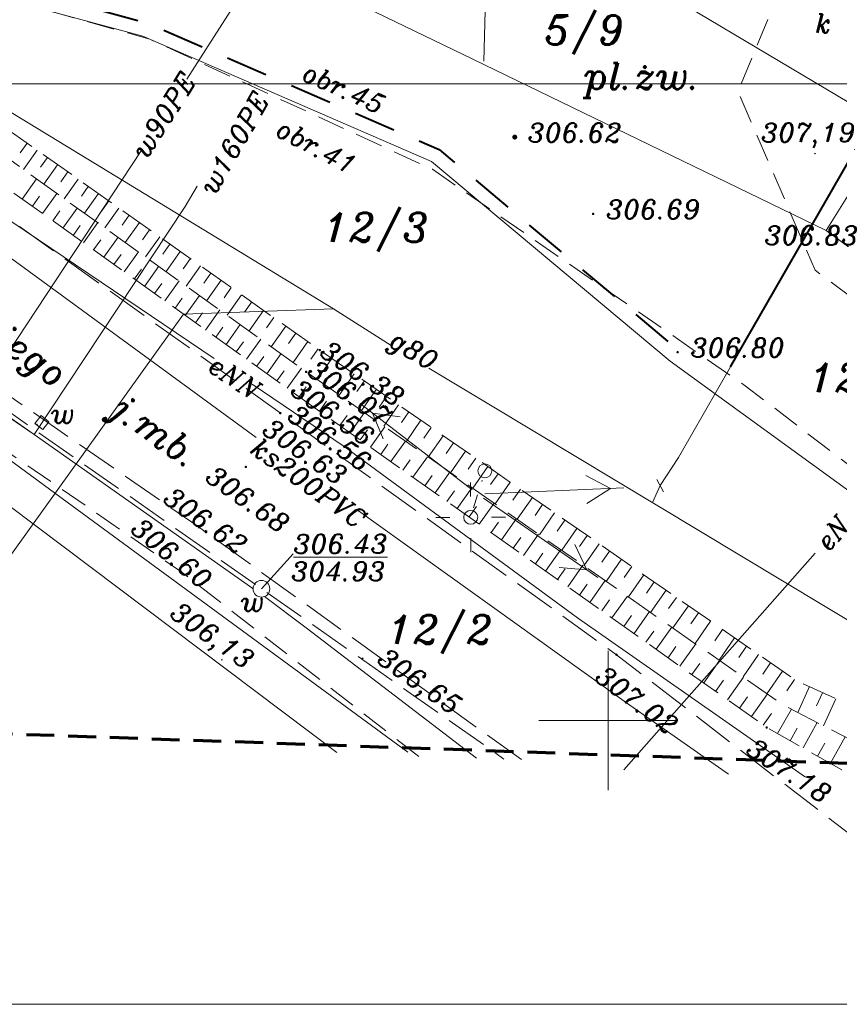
# Model space of a CAD drawing. Extents: x 4615668 to 9294084, y 5331114 to 10688993.
# Tile 115 of 181: x 4656362 to 4656391, y 5334968 to 5335003. Entities that reach past the tile are written whole.
import ezdxf
from ezdxf.enums import TextEntityAlignment as Align

# ---------------------------------------------------------------- set-up
doc = ezdxf.new("R2010")
doc.units = 0
doc.header["$MEASUREMENT"] = 0
for name, pattern in [('BUBZ02', [1.75, 1.25, -0.5]), ('KTCR', [1.5, 1, -0.5]), ('KTJZ01', [2, 1.5, -0.5]), ('l215_500', [2.5, 1.5, -0.4125, 0.175, -0.4125]), ('l219_500', [0.5, -0.25, 0, -0.25]), ('l423_500', [2, 1.5, -0.5]), ('l424_500', [1.5, 1, -0.5]), ('l512_500', [1, 0.5, -0.5]), ('l641_500', [1.5, 1, -0.5]), ('l661_500', [1.5, 1, -0.5]), ('l823_500', [1.75, 1.25, -0.5]), ('l824_500', [1.75, 1.25, -0.5]), ('SUSM', [1, 0.5, -0.5])]:
    doc.linetypes.add(name, pattern=pattern)
doc.layers.add('52', color=7, linetype='Continuous')
for name, color, linetype, lineweight in [('chodnik', 7, 'l423_500', 13), ('e_linia_podpora', 7, 'l512_500', 13), ('e_opisy', 7, 'Continuous', 13), ('e_slupy', 7, 'Continuous', 13), ('eNN', 7, 'Continuous', 13), ('g', 7, 'Continuous', 13), ('g_obrys', 7, 'l661_500', 13), ('g_zmiana_atryb', 7, 'Continuous', 13), ('gr_dzialki', 7, 'l219_500', 13), ('hatch', 253, 'Continuous', 0), ('jezdnia', 7, 'l424_500', 13), ('k', 7, 'Continuous', 13), ('k_elem_naziemne', 7, 'Continuous', 13), ('k_opis', 7, 'Continuous', 13), ('nr_dzialki', 7, 'Continuous', 13), ('nr_obrebu', 7, 'Continuous', 30), ('opisy_drog', 7, 'Continuous', 13), ('pkt_wys', 7, 'Continuous', 13), ('pob_gr_obrebu', 7, 'Continuous', 40), ('robocza25', 7, 'Continuous', 13), ('robocza26', 7, 'Continuous', 13), ('robocza50', 7, 'Continuous', 13), ('skarpa_dol', 7, 'l824_500', 13), ('skarpa_gora', 7, 'l823_500', 13), ('skarpa_umoc', 7, 'Continuous', 13), ('t', 7, 'Continuous', 13), ('w', 7, 'Continuous', 13), ('w_elem_naziemne', 7, 'Continuous', 13), ('w_rzedne', 7, 'Continuous', 13), ('zakresy', 7, 'l215_500', 70)]:
    doc.layers.add(name, color=color, linetype=linetype, lineweight=lineweight)
doc.styles.add('Style-ITALIC_1250', font='ITALIC_1250.shx')
doc.styles.add('txt', font='TXT', dxfattribs={"height": 0.2})

# ---------------------------------------------------------------- blocks, each defined once
blk = doc.blocks.new('WYS')
at = {"layer": '52', "color": 67, "linetype": 'Continuous'}
blk.add_circle((0, 0), 0.08, dxfattribs=at)
blk = doc.blocks.new('511_5')
at = {"layer": 'e_slupy', "color": 7, "linetype": 'Continuous', "lineweight": 13}
blk.add_circle((0, 0), 0.25, dxfattribs=at)
blk = doc.blocks.new('SUPE04')
at = {"layer": 'e_slupy', "color": 1, "linetype": 'Continuous', "lineweight": 13}
for p, q in [((95.32, 0), (78, 10)), ((5, 0), (105, 0)), ((78, -10), (95.32, 0))]:
    blk.add_line(p, q, dxfattribs=at)
blk = doc.blocks.new('SUPE4')
at = {"layer": 'e_slupy', "color": 1, "linetype": 'Continuous', "lineweight": 13, "xscale": 0.05, "yscale": 0.05, "zscale": 0.05}
blk.add_blockref('SUPE04', (0, 0), dxfattribs=at)
blk = doc.blocks.new('515_5')
at = {"layer": 'e_slupy', "color": 7, "linetype": 'Continuous', "lineweight": 13}
for p, q in [((0, 0.75), (0, 1.25)), ((-1.25, 0), (-0.75, 0)), ((0.75, 0), (1.25, 0)), ((0, -1.25), (0, -0.75))]:
    blk.add_line(p, q, dxfattribs=at)
blk = doc.blocks.new('506_5_2')
at = {"layer": 'w_elem_naziemne', "color": 7, "linetype": 'Continuous', "lineweight": 13}
blk.add_circle((0, 0), 0.3, dxfattribs=at)
blk = doc.blocks.new('701_5')
at = {"layer": 'g_zmiana_atryb', "color": 7, "linetype": 'Continuous', "lineweight": 13}
blk.add_line((0, -0.25), (0, 0.25), dxfattribs=at)
blk = doc.blocks.new('140')
at = {"linetype": 'ByBlock', "lineweight": -2}
blk.add_hatch(color=0, dxfattribs=at).paths.add_polyline_path([(0.45, 0, 1), (-0.45, 0, 1)], flags=16)
blk = doc.blocks.new('140_1')
at = {"linetype": 'ByBlock', "lineweight": -2}
blk.add_hatch(color=0, dxfattribs=at).paths.add_polyline_path([(0.9, 0, 1), (-0.9, 0, 1)], flags=16)
blk = doc.blocks.new('507_5')
at = {"layer": 'w_elem_naziemne', "color": 7, "linetype": 'Continuous', "lineweight": 13, "flags": 128}
blk.add_lwpolyline([(-0.18, -0.18), (0.18, -0.18), (0.18, 0.18), (-0.18, 0.18)], close=True, dxfattribs=at)
blk = doc.blocks.new('G$C3390F2A0')
at = {"layer": 'chodnik', "color": 7, "linetype": 'KTCR', "lineweight": 13, "flags": 128}
for points in [[(59.069, 36.75), (57.426, 32.776), (60.197, 26.36), (72.553, 17.161), (73.897, 14.972)], [(32.612, 35.695), (36.301, 34.658), (46.45, 29.984), (57.684, 22.212), (69.056, 13.503), (69.211, 10.908)], [(45.962, 8.9), (37.417, 15.547), (15.01, 31.011), (13.269, 29.938)]]:
    blk.add_lwpolyline(points, dxfattribs=at)
at = {"layer": 'e_linia_podpora', "color": 7, "linetype": 'SUSM', "lineweight": 13}
blk.add_line((47.93, 17.822), (48.235, 18.824), dxfattribs=at)
at = {"layer": 'eNN', "color": 1, "linetype": 'Continuous', "lineweight": 13, "flags": 128}
for points in [[(16.424, 39.584), (19.851, 36.916), (30.945, 28.369), (38.616, 23.186)], [(39.976, 22.267), (43.29, 20.027), (51.664, 13.883), (59.849, 8.155)], [(43.02, 9.04), (31.239, 17.914), (31.239, 17.914), (31.239, 17.914), (27.466, 20.767)], [(53.327, 8.425), (60.19, 16.201)]]:
    blk.add_lwpolyline(points, dxfattribs=at)
at = {"layer": 'g', "color": 52, "linetype": 'Continuous', "lineweight": 13, "flags": 128}
for points in [[(44.972, 23.653), (42.903, 24.972), (28.313, 33.861), (18.453, 39.663), (16.834, 40.838)], [(61.363, 39.471), (64.424, 37.754), (64.925, 37.374), (65.005, 36.974), (64.685, 36.354), (63.168, 33.713), (61.64, 30.691), (57.158, 22.889), (55.289, 19.636), (54.63, 18.625), (54.371, 18.045)], [(42.903, 24.972), (37.514, 24.782), (29.961, 14.256), (27.932, 15.851), (24.448, 18.317), (23.755, 18.807)], [(67.54, 9.458), (66.568, 10.67), (48.542, 21.519), (46.323, 22.846)]]:
    blk.add_lwpolyline(points, dxfattribs=at)
at = {"layer": 'g_obrys', "color": 52, "linetype": 'Continuous', "lineweight": 40}
blk.add_line((57.158, 22.889), (61.64, 30.691), dxfattribs=at)
at = {"layer": 'gr_dzialki', "color": 96, "linetype": 'Continuous', "lineweight": 13}
for p, q in [((48.3, 33.864), (48.507, 41.383)), ((62.901, 31.484), (48.056, 40.358)), ((36.056, 34.765), (19.813, 39.153)), ((39.27, 38.121), (47.906, 33.936)), ((46.424, 30.268), (36.056, 34.765)), ((60.586, 27.791), (47.906, 33.936)), ((60.586, 27.791), (62.901, 31.484)), ((54.987, 23.09), (46.424, 30.268)), ((73.485, 18.257), (60.586, 27.791)), ((68.633, 13.188), (54.987, 23.09))]:
    blk.add_line(p, q, dxfattribs=at)
at = {"layer": 'jezdnia', "color": 7, "linetype": 'KTJZ01', "lineweight": 13, "flags": 128}
for points in [[(49.651, 8.785), (38.076, 17.128), (38.076, 17.128), (17.149, 31.624), (17.149, 31.624), (14.444, 33.529)], [(14.335, 33.196), (18.995, 29.864), (40.315, 14.921), (49.022, 8.807)], [(25.128, 32.593), (40.991, 21.231), (53.061, 12.555), (63.58, 4.457)]]:
    blk.add_lwpolyline(points, dxfattribs=at)
at = {"layer": 'k', "color": 24, "linetype": 'Continuous', "lineweight": 13}
blk.add_line((18.039, 36.514), (40.12, 20.353), dxfattribs=at)
at = {"layer": 'k', "color": 24, "linetype": 'Continuous', "lineweight": 13, "flags": 128}
blk.add_lwpolyline([(43.802, 17.721), (53.416, 10.822), (57.088, 8.269)], dxfattribs=at)
at = {"layer": 'pob_gr_obrebu', "color": 7, "linetype": 'Continuous', "lineweight": 40}
for p, q in [((34.425, 35.723), (35.873, 35.332)), ((36.807, 34.984), (38.184, 34.387)), ((39.101, 33.989), (40.477, 33.392)), ((41.395, 32.995), (42.771, 32.398)), ((43.688, 32), (45.064, 31.403)), ((48.014, 29.588), (49.164, 28.624)), ((49.93, 27.982), (51.08, 27.018)), ((51.846, 26.376), (52.995, 25.412)), ((53.762, 24.77), (54.911, 23.806))]:
    blk.add_line(p, q, dxfattribs=at)
at = {"layer": 'pob_gr_obrebu', "color": 7, "linetype": 'Continuous', "lineweight": 40, "flags": 128}
blk.add_lwpolyline([(45.982, 31.005), (46.69, 30.698), (47.248, 30.23)], dxfattribs=at)
at = {"layer": 'robocza25', "color": 7, "linetype": 'Continuous', "lineweight": 13, "flags": 128}
blk.add_lwpolyline([(0, 0), (199.915, 0), (199.915, 182.804), (0, 182.804)], close=True, dxfattribs=at)
at = {"layer": 'robocza26', "color": 7, "linetype": 'Continuous', "lineweight": 0}
for p, q in [((52.769, 7.688), (52.769, 12.688)), ((50.269, 10.188), (55.269, 10.188))]:
    blk.add_line(p, q, dxfattribs=at)
at = {"layer": 'robocza50', "color": 7, "linetype": 'Continuous', "lineweight": 0}
for p, q in [((52.769, 7.688), (52.769, 12.688)), ((50.269, 10.188), (55.269, 10.188))]:
    blk.add_line(p, q, dxfattribs=at)
at = {"layer": 'skarpa_dol', "color": 7, "linetype": 'BUBZ02', "lineweight": 13, "flags": 128}
blk.add_lwpolyline([(26.336, 33.864), (41.919, 22.712), (59.003, 10.777), (64.746, 7.808)], dxfattribs=at)
at = {"layer": 'skarpa_gora', "color": 7, "linetype": 'BUBZ02', "lineweight": 13, "flags": 128}
blk.add_lwpolyline([(26.764, 34.555), (42.408, 23.493), (59.52, 11.624), (65.395, 8.929), (64.746, 7.808), (64.206, 6.687), (58.454, 9.941), (41.42, 21.992), (25.687, 33.228)], dxfattribs=at)
at = {"layer": 'skarpa_umoc', "color": 7, "linetype": 'Continuous', "lineweight": 13}
for p, q in [((31.897, 30.925), (31.652, 30.579)), ((31.897, 30.925), (31.652, 30.579)), ((31.897, 30.925), (31.652, 30.579)), ((31.897, 30.925), (31.652, 30.579)), ((31.773, 29.972), (32.264, 30.666)), ((31.773, 29.972), (32.264, 30.666)), ((31.773, 29.972), (32.264, 30.666)), ((31.773, 29.972), (32.264, 30.666)), ((32.63, 30.407), (32.384, 30.059)), ((32.63, 30.407), (32.384, 30.059)), ((32.63, 30.407), (32.384, 30.059)), ((32.63, 30.407), (32.384, 30.059)), ((32.504, 29.45), (32.997, 30.148)), ((32.504, 29.45), (32.997, 30.148)), ((32.504, 29.45), (32.997, 30.148)), ((32.504, 29.45), (32.997, 30.148)), ((33.364, 29.888), (33.116, 29.538)), ((33.364, 29.888), (33.116, 29.538)), ((33.364, 29.888), (33.116, 29.538)), ((33.364, 29.888), (33.116, 29.538)), ((32.24, 29.639), (31.724, 28.916)), ((32.24, 29.639), (31.724, 28.916)), ((32.24, 29.639), (31.724, 28.916)), ((32.24, 29.639), (31.724, 28.916)), ((33.234, 28.927), (33.73, 29.629)), ((33.234, 28.927), (33.73, 29.629)), ((33.234, 28.927), (33.73, 29.629)), ((33.234, 28.927), (33.73, 29.629)), ((34.097, 29.37), (33.848, 29.018)), ((34.097, 29.37), (33.848, 29.018)), ((34.097, 29.37), (33.848, 29.018)), ((34.097, 29.37), (33.848, 29.018)), ((32.09, 28.655), (32.348, 29.016)), ((32.09, 28.655), (32.348, 29.016)), ((32.09, 28.655), (32.348, 29.016)), ((32.09, 28.655), (32.348, 29.016)), ((32.971, 29.116), (32.456, 28.394)), ((32.971, 29.116), (32.456, 28.394)), ((32.971, 29.116), (32.456, 28.394)), ((32.971, 29.116), (32.456, 28.394)), ((33.965, 28.405), (34.464, 29.111)), ((33.965, 28.405), (34.464, 29.111)), ((33.965, 28.405), (34.464, 29.111)), ((33.965, 28.405), (34.464, 29.111)), ((34.83, 28.851), (34.58, 28.497)), ((34.83, 28.851), (34.58, 28.497)), ((34.83, 28.851), (34.58, 28.497)), ((34.83, 28.851), (34.58, 28.497)), ((32.822, 28.132), (33.079, 28.493)), ((32.822, 28.132), (33.079, 28.493)), ((32.822, 28.132), (33.079, 28.493)), ((32.822, 28.132), (33.079, 28.493)), ((33.703, 28.592), (33.187, 27.871)), ((33.703, 28.592), (33.187, 27.871)), ((33.703, 28.592), (33.187, 27.871)), ((33.703, 28.592), (33.187, 27.871)), ((34.695, 27.882), (35.197, 28.592)), ((34.695, 27.882), (35.197, 28.592)), ((34.695, 27.882), (35.197, 28.592)), ((34.695, 27.882), (35.197, 28.592)), ((35.564, 28.333), (35.312, 27.977)), ((35.564, 28.333), (35.312, 27.977)), ((35.564, 28.333), (35.312, 27.977)), ((35.564, 28.333), (35.312, 27.977)), ((33.553, 27.61), (33.811, 27.97)), ((33.553, 27.61), (33.811, 27.97)), ((33.553, 27.61), (33.811, 27.97)), ((33.553, 27.61), (33.811, 27.97)), ((34.434, 28.069), (33.919, 27.349)), ((34.434, 28.069), (33.919, 27.349)), ((34.434, 28.069), (33.919, 27.349)), ((34.434, 28.069), (33.919, 27.349)), ((35.426, 27.36), (35.93, 28.073)), ((35.426, 27.36), (35.93, 28.073)), ((35.426, 27.36), (35.93, 28.073)), ((35.426, 27.36), (35.93, 28.073)), ((36.297, 27.814), (36.044, 27.456)), ((36.297, 27.814), (36.044, 27.456)), ((36.297, 27.814), (36.044, 27.456)), ((36.297, 27.814), (36.044, 27.456)), ((34.285, 27.087), (34.542, 27.448)), ((34.285, 27.087), (34.542, 27.448)), ((34.285, 27.087), (34.542, 27.448)), ((34.285, 27.087), (34.542, 27.448)), ((35.165, 27.546), (34.651, 26.826)), ((35.165, 27.546), (34.651, 26.826)), ((35.165, 27.546), (34.651, 26.826)), ((35.165, 27.546), (34.651, 26.826)), ((36.156, 26.837), (36.664, 27.555)), ((36.156, 26.837), (36.664, 27.555)), ((36.156, 26.837), (36.664, 27.555)), ((36.156, 26.837), (36.664, 27.555)), ((37.03, 27.296), (36.776, 26.936)), ((37.03, 27.296), (36.776, 26.936)), ((37.03, 27.296), (36.776, 26.936)), ((37.03, 27.296), (36.776, 26.936)), ((35.017, 26.565), (35.274, 26.925)), ((35.017, 26.565), (35.274, 26.925)), ((35.017, 26.565), (35.274, 26.925)), ((35.017, 26.565), (35.274, 26.925)), ((35.897, 27.023), (35.383, 26.303)), ((35.897, 27.023), (35.383, 26.303)), ((35.897, 27.023), (35.383, 26.303)), ((35.897, 27.023), (35.383, 26.303)), ((36.887, 26.315), (37.397, 27.036)), ((36.887, 26.315), (37.397, 27.036)), ((36.887, 26.315), (37.397, 27.036)), ((36.887, 26.315), (37.397, 27.036)), ((37.764, 26.777), (37.508, 26.415)), ((37.764, 26.777), (37.508, 26.415)), ((37.764, 26.777), (37.508, 26.415)), ((37.764, 26.777), (37.508, 26.415)), ((37.617, 25.792), (38.13, 26.518)), ((37.617, 25.792), (38.13, 26.518)), ((37.617, 25.792), (38.13, 26.518)), ((37.617, 25.792), (38.13, 26.518)), ((35.749, 26.042), (36.006, 26.402)), ((35.749, 26.042), (36.006, 26.402)), ((35.749, 26.042), (36.006, 26.402)), ((35.749, 26.042), (36.006, 26.402)), ((36.629, 26.5), (36.115, 25.781)), ((36.629, 26.5), (36.115, 25.781)), ((36.629, 26.5), (36.115, 25.781)), ((36.629, 26.5), (36.115, 25.781)), ((38.497, 26.258), (38.24, 25.895)), ((38.497, 26.258), (38.24, 25.895)), ((38.497, 26.258), (38.24, 25.895)), ((38.497, 26.258), (38.24, 25.895)), ((36.48, 25.519), (36.737, 25.879)), ((36.48, 25.519), (36.737, 25.879)), ((36.48, 25.519), (36.737, 25.879)), ((36.48, 25.519), (36.737, 25.879)), ((37.36, 25.978), (36.846, 25.258)), ((37.36, 25.978), (36.846, 25.258)), ((37.36, 25.978), (36.846, 25.258)), ((37.36, 25.978), (36.846, 25.258)), ((38.348, 25.269), (38.864, 25.999)), ((38.348, 25.269), (38.864, 25.999)), ((38.348, 25.269), (38.864, 25.999)), ((38.348, 25.269), (38.864, 25.999)), ((39.23, 25.74), (38.972, 25.374)), ((39.23, 25.74), (38.972, 25.374)), ((39.23, 25.74), (38.972, 25.374)), ((39.23, 25.74), (38.972, 25.374)), ((39.078, 24.747), (39.597, 25.481)), ((39.078, 24.747), (39.597, 25.481)), ((39.078, 24.747), (39.597, 25.481)), ((39.078, 24.747), (39.597, 25.481)), ((37.212, 24.997), (37.469, 25.356)), ((37.212, 24.997), (37.469, 25.356)), ((37.212, 24.997), (37.469, 25.356)), ((37.212, 24.997), (37.469, 25.356)), ((38.092, 25.455), (37.578, 24.735)), ((38.092, 25.455), (37.578, 24.735)), ((38.092, 25.455), (37.578, 24.735)), ((38.092, 25.455), (37.578, 24.735)), ((39.964, 25.221), (39.704, 24.853)), ((39.964, 25.221), (39.704, 24.853)), ((39.964, 25.221), (39.704, 24.853)), ((39.964, 25.221), (39.704, 24.853)), ((37.944, 24.474), (38.201, 24.834)), ((37.944, 24.474), (38.201, 24.834)), ((37.944, 24.474), (38.201, 24.834)), ((37.944, 24.474), (38.201, 24.834)), ((38.823, 24.932), (38.31, 24.213)), ((38.823, 24.932), (38.31, 24.213)), ((38.823, 24.932), (38.31, 24.213)), ((38.823, 24.932), (38.31, 24.213)), ((39.869, 24.18), (40.392, 24.919)), ((39.869, 24.18), (40.392, 24.919)), ((39.869, 24.18), (40.392, 24.919)), ((39.869, 24.18), (40.392, 24.919)), ((39.555, 24.409), (39.042, 23.69)), ((39.555, 24.409), (39.042, 23.69)), ((39.555, 24.409), (39.042, 23.69)), ((39.555, 24.409), (39.042, 23.69)), ((40.758, 24.66), (40.496, 24.289)), ((40.758, 24.66), (40.496, 24.289)), ((40.758, 24.66), (40.496, 24.289)), ((40.758, 24.66), (40.496, 24.289)), ((38.676, 23.952), (38.933, 24.311)), ((38.676, 23.952), (38.933, 24.311)), ((38.676, 23.952), (38.933, 24.311)), ((38.676, 23.952), (38.933, 24.311)), ((40.66, 23.614), (41.186, 24.357)), ((40.66, 23.614), (41.186, 24.357)), ((40.66, 23.614), (41.186, 24.357)), ((40.66, 23.614), (41.186, 24.357)), ((41.553, 24.098), (41.289, 23.725)), ((41.553, 24.098), (41.289, 23.725)), ((41.553, 24.098), (41.289, 23.725)), ((41.553, 24.098), (41.289, 23.725)), ((39.408, 23.429), (39.664, 23.788)), ((39.408, 23.429), (39.664, 23.788)), ((39.408, 23.429), (39.664, 23.788)), ((39.408, 23.429), (39.664, 23.788)), ((40.287, 23.887), (39.774, 23.168)), ((40.287, 23.887), (39.774, 23.168)), ((40.287, 23.887), (39.774, 23.168)), ((40.287, 23.887), (39.774, 23.168)), ((41.451, 23.047), (41.981, 23.795)), ((41.451, 23.047), (41.981, 23.795)), ((41.451, 23.047), (41.981, 23.795)), ((41.451, 23.047), (41.981, 23.795)), ((41.019, 23.364), (40.505, 22.645)), ((41.019, 23.364), (40.505, 22.645)), ((41.019, 23.364), (40.505, 22.645)), ((41.019, 23.364), (40.505, 22.645)), ((42.347, 23.536), (42.082, 23.161)), ((42.347, 23.536), (42.082, 23.161)), ((42.347, 23.536), (42.082, 23.161)), ((42.347, 23.536), (42.082, 23.161)), ((40.139, 22.906), (40.396, 23.266)), ((40.139, 22.906), (40.396, 23.266)), ((40.139, 22.906), (40.396, 23.266)), ((40.139, 22.906), (40.396, 23.266)), ((42.31, 22.431), (42.839, 23.194)), ((42.31, 22.431), (42.839, 23.194)), ((42.31, 22.431), (42.839, 23.194)), ((42.31, 22.431), (42.839, 23.194)), ((40.871, 22.384), (41.128, 22.743)), ((40.871, 22.384), (41.128, 22.743)), ((40.871, 22.384), (41.128, 22.743)), ((40.871, 22.384), (41.128, 22.743)), ((41.751, 22.841), (41.237, 22.122)), ((41.751, 22.841), (41.237, 22.122)), ((41.751, 22.841), (41.237, 22.122)), ((41.751, 22.841), (41.237, 22.122)), ((43.109, 21.874), (43.639, 22.639)), ((43.109, 21.874), (43.639, 22.639)), ((43.109, 21.874), (43.639, 22.639)), ((44.009, 22.383), (43.743, 22)), ((44.009, 22.383), (43.743, 22)), ((44.009, 22.383), (43.743, 22)), ((44.009, 22.383), (43.743, 22)), ((41.664, 21.819), (41.918, 22.177)), ((41.664, 21.819), (41.918, 22.177)), ((41.664, 21.819), (41.918, 22.177)), ((41.664, 21.819), (41.918, 22.177)), ((43.907, 21.317), (44.44, 22.084)), ((43.907, 21.317), (44.44, 22.084)), ((43.907, 21.317), (44.44, 22.084)), ((43.907, 21.317), (44.44, 22.084)), ((42.397, 21.301), (42.652, 21.661)), ((42.397, 21.301), (42.652, 21.661)), ((42.397, 21.301), (42.652, 21.661)), ((42.397, 21.301), (42.652, 21.661)), ((44.809, 21.828), (44.542, 21.444)), ((44.809, 21.828), (44.542, 21.444)), ((44.809, 21.828), (44.542, 21.444)), ((44.809, 21.828), (44.542, 21.444)), ((44.01, 21.25), (43.496, 20.523)), ((44.01, 21.25), (43.496, 20.523)), ((44.01, 21.25), (43.496, 20.523)), ((44.01, 21.25), (43.496, 20.523)), ((44.706, 20.76), (45.24, 21.529)), ((44.706, 20.76), (45.24, 21.529)), ((44.706, 20.76), (45.24, 21.529)), ((44.706, 20.76), (45.24, 21.529)), ((45.609, 21.273), (45.342, 20.888)), ((45.609, 21.273), (45.342, 20.888)), ((45.609, 21.273), (45.342, 20.888)), ((45.609, 21.273), (45.342, 20.888)), ((43.13, 20.782), (43.386, 21.145)), ((43.13, 20.782), (43.386, 21.145)), ((43.13, 20.782), (43.386, 21.145)), ((43.13, 20.782), (43.386, 21.145)), ((45.505, 20.203), (46.04, 20.974)), ((45.505, 20.203), (46.04, 20.974)), ((45.505, 20.203), (46.04, 20.974)), ((45.505, 20.203), (46.04, 20.974)), ((43.862, 20.264), (44.12, 20.629)), ((43.862, 20.264), (44.12, 20.629)), ((43.862, 20.264), (44.12, 20.629)), ((43.862, 20.264), (44.12, 20.629)), ((44.746, 20.736), (44.228, 20.005)), ((44.746, 20.736), (44.228, 20.005)), ((44.746, 20.736), (44.228, 20.005)), ((44.746, 20.736), (44.228, 20.005)), ((46.409, 20.718), (46.141, 20.332)), ((46.409, 20.718), (46.141, 20.332)), ((46.409, 20.718), (46.141, 20.332)), ((46.409, 20.718), (46.141, 20.332)), ((45.482, 20.222), (44.961, 19.487)), ((45.482, 20.222), (44.961, 19.487)), ((45.482, 20.222), (44.961, 19.487)), ((45.482, 20.222), (44.961, 19.487)), ((46.304, 19.646), (46.84, 20.419)), ((46.304, 19.646), (46.84, 20.419)), ((46.304, 19.646), (46.84, 20.419)), ((46.304, 19.646), (46.84, 20.419)), ((47.209, 20.163), (46.941, 19.776)), ((47.209, 20.163), (46.941, 19.776)), ((47.209, 20.163), (46.941, 19.776)), ((47.209, 20.163), (46.941, 19.776)), ((44.595, 19.746), (44.854, 20.113)), ((44.595, 19.746), (44.854, 20.113)), ((44.595, 19.746), (44.854, 20.113)), ((44.595, 19.746), (44.854, 20.113)), ((47.102, 19.088), (47.64, 19.864)), ((47.102, 19.088), (47.64, 19.864)), ((47.102, 19.088), (47.64, 19.864)), ((47.102, 19.088), (47.64, 19.864)), ((45.388, 19.184), (45.65, 19.553)), ((45.388, 19.184), (45.65, 19.553)), ((45.388, 19.184), (45.65, 19.553)), ((45.388, 19.184), (45.65, 19.553)), ((46.279, 19.665), (45.755, 18.925)), ((46.279, 19.665), (45.755, 18.925)), ((46.279, 19.665), (45.755, 18.925)), ((46.279, 19.665), (45.755, 18.925)), ((48.01, 19.608), (47.74, 19.219)), ((48.01, 19.608), (47.74, 19.219)), ((48.01, 19.608), (47.74, 19.219)), ((48.01, 19.608), (47.74, 19.219)), ((47.076, 19.109), (46.548, 18.364)), ((47.076, 19.109), (46.548, 18.364)), ((47.076, 19.109), (46.548, 18.364)), ((47.076, 19.109), (46.548, 18.364)), ((47.901, 18.531), (48.44, 19.309)), ((47.901, 18.531), (48.44, 19.309)), ((47.901, 18.531), (48.44, 19.309)), ((47.901, 18.531), (48.44, 19.309)), ((46.182, 18.623), (46.445, 18.994)), ((46.182, 18.623), (46.445, 18.994)), ((46.182, 18.623), (46.445, 18.994)), ((46.182, 18.623), (46.445, 18.994)), ((48.81, 19.053), (48.54, 18.663)), ((48.81, 19.053), (48.54, 18.663)), ((48.81, 19.053), (48.54, 18.663)), ((48.81, 19.053), (48.54, 18.663)), ((48.7, 17.974), (49.241, 18.754)), ((48.7, 17.974), (49.241, 18.754)), ((48.7, 17.974), (49.241, 18.754)), ((48.7, 17.974), (49.241, 18.754)), ((46.976, 18.061), (47.24, 18.435)), ((46.976, 18.061), (47.24, 18.435)), ((46.976, 18.061), (47.24, 18.435)), ((46.976, 18.061), (47.24, 18.435)), ((47.873, 18.552), (47.342, 17.802)), ((47.873, 18.552), (47.342, 17.802)), ((47.873, 18.552), (47.342, 17.802)), ((47.873, 18.552), (47.342, 17.802)), ((49.61, 18.498), (49.339, 18.107)), ((49.61, 18.498), (49.339, 18.107)), ((49.61, 18.498), (49.339, 18.107)), ((49.61, 18.498), (49.339, 18.107)), ((49.498, 17.417), (50.041, 18.199)), ((49.498, 17.417), (50.041, 18.199)), ((49.498, 17.417), (50.041, 18.199)), ((49.498, 17.417), (50.041, 18.199)), ((47.77, 17.5), (48.036, 17.876)), ((47.77, 17.5), (48.036, 17.876)), ((47.77, 17.5), (48.036, 17.876)), ((47.77, 17.5), (48.036, 17.876)), ((48.67, 17.995), (48.136, 17.241)), ((48.67, 17.995), (48.136, 17.241)), ((48.67, 17.995), (48.136, 17.241)), ((48.67, 17.995), (48.136, 17.241)), ((50.41, 17.943), (50.139, 17.551)), ((50.41, 17.943), (50.139, 17.551)), ((50.41, 17.943), (50.139, 17.551)), ((50.41, 17.943), (50.139, 17.551)), ((49.467, 17.439), (48.93, 16.679)), ((49.467, 17.439), (48.93, 16.679)), ((49.467, 17.439), (48.93, 16.679)), ((49.467, 17.439), (48.93, 16.679)), ((50.297, 16.859), (50.841, 17.644)), ((50.297, 16.859), (50.841, 17.644)), ((50.297, 16.859), (50.841, 17.644)), ((50.297, 16.859), (50.841, 17.644)), ((51.21, 17.387), (50.938, 16.995)), ((51.21, 17.387), (50.938, 16.995)), ((51.21, 17.387), (50.938, 16.995)), ((51.21, 17.387), (50.938, 16.995)), ((48.563, 16.938), (48.831, 17.317)), ((48.563, 16.938), (48.831, 17.317)), ((48.563, 16.938), (48.831, 17.317)), ((48.563, 16.938), (48.831, 17.317)), ((51.095, 16.302), (51.641, 17.089)), ((51.095, 16.302), (51.641, 17.089)), ((51.095, 16.302), (51.641, 17.089)), ((51.095, 16.302), (51.641, 17.089)), ((49.357, 16.377), (49.627, 16.758)), ((49.357, 16.377), (49.627, 16.758)), ((49.357, 16.377), (49.627, 16.758)), ((49.357, 16.377), (49.627, 16.758)), ((50.264, 16.882), (49.723, 16.118)), ((50.264, 16.882), (49.723, 16.118)), ((50.264, 16.882), (49.723, 16.118)), ((50.264, 16.882), (49.723, 16.118)), ((52.011, 16.832), (51.737, 16.438)), ((52.011, 16.832), (51.737, 16.438)), ((52.011, 16.832), (51.737, 16.438)), ((52.011, 16.832), (51.737, 16.438)), ((51.061, 16.326), (50.517, 15.556)), ((51.061, 16.326), (50.517, 15.556)), ((51.061, 16.326), (50.517, 15.556)), ((51.061, 16.326), (50.517, 15.556)), ((51.894, 15.744), (52.441, 16.534)), ((51.894, 15.744), (52.441, 16.534)), ((51.894, 15.744), (52.441, 16.534)), ((51.894, 15.744), (52.441, 16.534)), ((52.811, 16.277), (52.537, 15.882)), ((52.811, 16.277), (52.537, 15.882)), ((52.811, 16.277), (52.537, 15.882)), ((52.811, 16.277), (52.537, 15.882)), ((50.151, 15.815), (50.422, 16.199)), ((50.151, 15.815), (50.422, 16.199)), ((50.151, 15.815), (50.422, 16.199)), ((50.151, 15.815), (50.422, 16.199)), ((52.692, 15.187), (53.242, 15.979)), ((52.692, 15.187), (53.242, 15.979)), ((52.692, 15.187), (53.242, 15.979)), ((52.692, 15.187), (53.242, 15.979)), ((50.944, 15.254), (51.217, 15.64)), ((50.944, 15.254), (51.217, 15.64)), ((50.944, 15.254), (51.217, 15.64)), ((50.944, 15.254), (51.217, 15.64)), ((51.859, 15.769), (51.311, 14.995)), ((51.859, 15.769), (51.311, 14.995)), ((51.859, 15.769), (51.311, 14.995)), ((51.859, 15.769), (51.311, 14.995)), ((53.611, 15.722), (53.336, 15.326)), ((53.611, 15.722), (53.336, 15.326)), ((53.611, 15.722), (53.336, 15.326)), ((53.611, 15.722), (53.336, 15.326)), ((52.656, 15.213), (52.104, 14.433)), ((52.656, 15.213), (52.104, 14.433)), ((52.656, 15.213), (52.104, 14.433)), ((52.656, 15.213), (52.104, 14.433)), ((53.491, 14.629), (54.042, 15.423)), ((53.491, 14.629), (54.042, 15.423)), ((53.491, 14.629), (54.042, 15.423)), ((53.491, 14.629), (54.042, 15.423)), ((51.738, 14.692), (52.013, 15.081)), ((51.738, 14.692), (52.013, 15.081)), ((51.738, 14.692), (52.013, 15.081)), ((51.738, 14.692), (52.013, 15.081)), ((54.411, 15.167), (54.135, 14.769)), ((54.411, 15.167), (54.135, 14.769)), ((54.411, 15.167), (54.135, 14.769)), ((54.411, 15.167), (54.135, 14.769)), ((54.289, 14.071), (54.842, 14.868)), ((54.289, 14.071), (54.842, 14.868)), ((54.289, 14.071), (54.842, 14.868)), ((54.289, 14.071), (54.842, 14.868)), ((52.532, 14.131), (52.808, 14.522)), ((52.532, 14.131), (52.808, 14.522)), ((52.532, 14.131), (52.808, 14.522)), ((52.532, 14.131), (52.808, 14.522)), ((53.453, 14.656), (52.898, 13.872)), ((53.453, 14.656), (52.898, 13.872)), ((53.453, 14.656), (52.898, 13.872)), ((53.453, 14.656), (52.898, 13.872)), ((55.211, 14.612), (54.934, 14.213)), ((55.211, 14.612), (54.934, 14.213)), ((55.211, 14.612), (54.934, 14.213)), ((55.211, 14.612), (54.934, 14.213)), ((55.087, 13.514), (55.642, 14.313)), ((55.087, 13.514), (55.642, 14.313)), ((55.087, 13.514), (55.642, 14.313)), ((55.087, 13.514), (55.642, 14.313)), ((53.325, 13.569), (53.604, 13.963)), ((53.325, 13.569), (53.604, 13.963)), ((53.325, 13.569), (53.604, 13.963)), ((53.325, 13.569), (53.604, 13.963)), ((54.251, 14.1), (53.692, 13.31)), ((54.251, 14.1), (53.692, 13.31)), ((54.251, 14.1), (53.692, 13.31)), ((54.251, 14.1), (53.692, 13.31)), ((56.011, 14.057), (55.734, 13.657)), ((56.011, 14.057), (55.734, 13.657)), ((56.011, 14.057), (55.734, 13.657)), ((56.011, 14.057), (55.734, 13.657)), ((55.048, 13.544), (54.485, 12.749)), ((55.048, 13.544), (54.485, 12.749)), ((55.048, 13.544), (54.485, 12.749)), ((55.048, 13.544), (54.485, 12.749)), ((55.886, 12.956), (56.442, 13.758)), ((55.886, 12.956), (56.442, 13.758)), ((55.886, 12.956), (56.442, 13.758)), ((55.886, 12.956), (56.442, 13.758)), ((56.873, 13.46), (56.594, 13.057)), ((56.873, 13.46), (56.594, 13.057)), ((56.873, 13.46), (56.594, 13.057)), ((56.873, 13.46), (56.594, 13.057)), ((54.119, 13.008), (54.399, 13.404)), ((54.119, 13.008), (54.399, 13.404)), ((54.119, 13.008), (54.399, 13.404)), ((54.119, 13.008), (54.399, 13.404)), ((56.745, 12.355), (57.304, 13.161)), ((56.745, 12.355), (57.304, 13.161)), ((56.745, 12.355), (57.304, 13.161)), ((56.745, 12.355), (57.304, 13.161)), ((54.913, 12.446), (55.195, 12.845)), ((54.913, 12.446), (55.195, 12.845)), ((54.913, 12.446), (55.195, 12.845)), ((54.913, 12.446), (55.195, 12.845)), ((55.907, 12.945), (55.34, 12.144)), ((55.907, 12.945), (55.34, 12.144)), ((55.907, 12.945), (55.34, 12.144)), ((55.907, 12.945), (55.34, 12.144)), ((57.735, 12.862), (57.455, 12.458)), ((57.735, 12.862), (57.455, 12.458)), ((57.735, 12.862), (57.455, 12.458)), ((57.735, 12.862), (57.455, 12.458)), ((57.605, 11.754), (58.166, 12.563)), ((57.605, 11.754), (58.166, 12.563)), ((57.605, 11.754), (58.166, 12.563)), ((57.605, 11.754), (58.166, 12.563)), ((55.768, 11.842), (56.052, 12.244)), ((55.768, 11.842), (56.052, 12.244)), ((55.768, 11.842), (56.052, 12.244)), ((55.768, 11.842), (56.052, 12.244)), ((56.766, 12.346), (56.195, 11.539)), ((56.766, 12.346), (56.195, 11.539)), ((56.766, 12.346), (56.195, 11.539)), ((56.766, 12.346), (56.195, 11.539)), ((58.597, 12.264), (58.316, 11.859)), ((58.597, 12.264), (58.316, 11.859)), ((58.597, 12.264), (58.316, 11.859)), ((58.597, 12.264), (58.316, 11.859)), ((57.624, 11.747), (57.05, 10.935)), ((57.624, 11.747), (57.05, 10.935)), ((57.624, 11.747), (57.05, 10.935)), ((57.624, 11.747), (57.05, 10.935)), ((58.464, 11.153), (59.028, 11.965)), ((58.464, 11.153), (59.028, 11.965)), ((58.464, 11.153), (59.028, 11.965)), ((58.464, 11.153), (59.028, 11.965)), ((56.622, 11.237), (56.909, 11.642)), ((56.622, 11.237), (56.909, 11.642)), ((56.622, 11.237), (56.909, 11.642)), ((56.622, 11.237), (56.909, 11.642)), ((59.458, 11.666), (59.176, 11.26)), ((59.458, 11.666), (59.176, 11.26)), ((59.458, 11.666), (59.176, 11.26)), ((59.458, 11.666), (59.176, 11.26)), ((59.569, 10.483), (59.993, 11.407)), ((59.569, 10.483), (59.993, 11.407)), ((59.569, 10.483), (59.993, 11.407)), ((59.569, 10.483), (59.993, 11.407)), ((57.477, 10.632), (57.765, 11.04)), ((57.477, 10.632), (57.765, 11.04)), ((57.477, 10.632), (57.765, 11.04)), ((57.477, 10.632), (57.765, 11.04)), ((58.483, 11.149), (57.904, 10.33)), ((58.483, 11.149), (57.904, 10.33)), ((58.483, 11.149), (57.904, 10.33)), ((58.483, 11.149), (57.904, 10.33)), ((60.465, 11.19), (60.248, 10.717)), ((60.465, 11.19), (60.248, 10.717)), ((60.465, 11.19), (60.248, 10.717)), ((60.465, 11.19), (60.248, 10.717)), ((60.494, 10.005), (60.938, 10.973)), ((60.494, 10.005), (60.938, 10.973)), ((60.494, 10.005), (60.938, 10.973)), ((60.494, 10.005), (60.938, 10.973)), ((58.332, 10.028), (58.622, 10.438)), ((58.332, 10.028), (58.622, 10.438)), ((58.332, 10.028), (58.622, 10.438)), ((58.332, 10.028), (58.622, 10.438)), ((59.34, 10.603), (58.846, 9.722)), ((59.34, 10.603), (58.846, 9.722)), ((59.34, 10.603), (58.846, 9.722)), ((59.34, 10.603), (58.846, 9.722)), ((59.304, 9.465), (59.555, 9.913)), ((59.304, 9.465), (59.555, 9.913)), ((59.304, 9.465), (59.555, 9.913)), ((59.304, 9.465), (59.555, 9.913)), ((60.272, 10.121), (59.762, 9.209)), ((60.272, 10.121), (59.762, 9.209)), ((60.272, 10.121), (59.762, 9.209)), ((60.272, 10.121), (59.762, 9.209)), ((61.272, 9.604), (60.742, 8.659)), ((61.272, 9.604), (60.742, 8.659)), ((61.272, 9.604), (60.742, 8.659)), ((61.272, 9.604), (60.742, 8.659)), ((60.285, 8.916), (60.545, 9.38)), ((60.285, 8.916), (60.545, 9.38)), ((60.285, 8.916), (60.545, 9.38)), ((60.285, 8.916), (60.545, 9.38))]:
    blk.add_line(p, q, dxfattribs=at)
at = {"layer": 't', "color": 30, "linetype": 'Continuous', "lineweight": 13, "flags": 128}
blk.add_lwpolyline([(27.565, 22.269), (33.338, 18.028), (45.572, 9.058)], dxfattribs=at)
at = {"layer": 'w', "color": 160, "linetype": 'Continuous', "lineweight": 13}
for p, q in [((30.171, 21.813), (35.996, 30.649)), ((32.148, 20.461), (40.007, 14.934))]:
    blk.add_line(p, q, dxfattribs=at)
at = {"layer": 'w', "color": 160, "linetype": 'Continuous', "lineweight": 13, "flags": 128}
for points in [[(37.632, 33.219), (42.73, 41.189), (49.271, 50.781), (53.607, 58.514), (58.222, 66.885), (60.245, 70.486)], [(30.434, 21.663), (32.148, 20.461), (30.171, 21.813), (14.235, 32.892)], [(32.148, 20.461), (37.572, 28.647), (38.007, 29.384)], [(32.148, 20.461), (37.572, 28.647), (37.59, 28.678)], [(48.036, 8.84), (41.918, 13.518), (40.429, 14.638)]]:
    blk.add_lwpolyline(points, dxfattribs=at)
at = {"layer": 'w', "color": 160, "linetype": 'Continuous', "lineweight": 13}
for p in [(37.572, 28.647), (32.251, 20.831)]:
    blk.add_point(p, dxfattribs=at)
at = {"layer": 'w_rzedne', "color": 160, "linetype": 'Continuous', "lineweight": 13, "flags": 128}
blk.add_lwpolyline([(40.315, 14.921), (41.458, 16.176)], dxfattribs=at)
at = {"layer": 'zakresy', "color": 217, "linetype": 'l641_500', "lineweight": 70, "flags": 128}
blk.add_lwpolyline([(6.931, 10.558), (39.477, 110.069), (74.623, 175.45), (179.151, 163.591), (168.968, 97.168), (66.518, 8.467), (6.931, 10.558)], dxfattribs=at)
at = {"layer": 'e_slupy', "color": 1, "linetype": 'Continuous', "lineweight": 13}
for rotation in [142.449555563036, 2.383090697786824, 325.1751498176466]:
    blk.add_blockref('SUPE4', (48.083, 18.323), dxfattribs=dict(at, rotation=rotation))
at = {"layer": 'e_slupy', "color": 7, "linetype": 'Continuous', "lineweight": 13}
for p in [(48.337, 19.159), (47.828, 17.487)]:
    blk.add_blockref('511_5', p, dxfattribs=at)
at = {"layer": 'e_slupy', "color": 7, "linetype": 'Continuous', "lineweight": 13, "rotation": 0.2709188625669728}
blk.add_blockref('515_5', (47.828, 17.487), dxfattribs=at)
at = {"layer": 'g_zmiana_atryb', "color": 7, "linetype": 'Continuous', "lineweight": 13, "rotation": 28.2442505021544}
blk.add_blockref('701_5', (54.631, 18.625), dxfattribs=at)
at = {"layer": 'pkt_wys', "color": 7, "linetype": 'Continuous', "lineweight": 13, "xscale": 0.1, "yscale": 0.1, "zscale": 0.1}
for name, p, rotation in [('140_1', (49.409, 31.141), 0.06578024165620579), ('140_1', (49.409, 31.141), 0.06578024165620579), ('140_1', (49.409, 31.141), 0.06578024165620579), ('140_1', (49.409, 31.141), 0.06578024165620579), ('WYS', (60.19, 30.546), 0.06577989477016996), ('140', (52.223, 28.384), 0.06578024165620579), ('140', (52.223, 28.384), 0.06578024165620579), ('140', (52.223, 28.384), 0.06578024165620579), ('140', (52.223, 28.384), 0.06578024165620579), ('140', (42.408, 23.493), 0.06578024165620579), ('140', (42.408, 23.493), 0.06578024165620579), ('140', (42.408, 23.493), 0.06578024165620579), ('140', (42.408, 23.493), 0.06578024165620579), ('140', (55.258, 23.418), 0.06578024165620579), ('140', (55.258, 23.418), 0.06578024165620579), ('140', (55.258, 23.418), 0.06578024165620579), ('140', (55.258, 23.418), 0.06578024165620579), ('140', (41.919, 22.712), 0.06578024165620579), ('140', (41.919, 22.712), 0.06578024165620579), ('140', (41.919, 22.712), 0.06578024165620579), ('140', (41.919, 22.712), 0.06578024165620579), ('140', (41.42, 21.992), 0.06578024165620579), ('140', (41.42, 21.992), 0.06578024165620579), ('140', (41.42, 21.992), 0.06578024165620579), ('140', (41.42, 21.992), 0.06578024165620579), ('140', (40.991, 21.231), 0.06578024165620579), ('140', (40.991, 21.231), 0.06578024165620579), ('140', (40.991, 21.231), 0.06578024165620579), ('140', (40.991, 21.231), 0.06578024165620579), ('140', (39.753, 19.3), 0.06578024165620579), ('140', (39.753, 19.3), 0.06578024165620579), ('140', (39.753, 19.3), 0.06578024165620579), ('140', (39.753, 19.3), 0.06578024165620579), ('140', (38.076, 17.128), 0.06578024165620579), ('140', (38.076, 17.128), 0.06578024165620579), ('140', (38.076, 17.128), 0.06578024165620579), ('140', (38.076, 17.128), 0.06578024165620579), ('140', (37.417, 15.547), 0.06578024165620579), ('140', (37.417, 15.547), 0.06578024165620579), ('140', (37.417, 15.547), 0.06578024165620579), ('140', (37.417, 15.547), 0.06578024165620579), ('WYS', (38.886, 12.37), 0.06577989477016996), ('WYS', (43.944, 12.428), 0.06577989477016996), ('140', (53.061, 12.555), 0.06578024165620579), ('140', (53.061, 12.555), 0.06578024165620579), ('140', (53.061, 12.555), 0.06578024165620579), ('140', (53.061, 12.555), 0.06578024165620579), ('140', (58.454, 9.941), 0.06578024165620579), ('140', (58.454, 9.941), 0.06578024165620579), ('140', (58.454, 9.941), 0.06578024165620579), ('140', (58.454, 9.941), 0.06578024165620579)]:
    blk.add_blockref(name, p, dxfattribs=dict(at, rotation=rotation))
at = {"layer": 'w_elem_naziemne', "color": 7, "linetype": 'Continuous', "lineweight": 13}
for name, p, rotation in [('507_5', (32.431, 20.891), 51.71695098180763), ('506_5_2', (40.315, 14.921), 293.9405341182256)]:
    blk.add_blockref(name, p, dxfattribs=dict(at, rotation=rotation))
at = {"layer": 'e_opisy', "color": 1, "linetype": 'Continuous', "lineweight": 13, "style": 'Style-ITALIC_1250'}
blk.add_text('eN', height=0.68, rotation=48.568, dxfattribs=at).set_placement((60.415, 16.455), align=Align.MIDDLE_LEFT)
at = {"layer": 'eNN', "color": 1, "linetype": 'Continuous', "lineweight": 13, "insert": (38.34, 22.778), "char_height": 0.68, "attachment_point": 7, "rotation": 325.9534, "line_spacing_factor": 0.722892, "style": 'txt'}
blk.add_mtext('\\FITALIC_1250.shx;eNN', dxfattribs=at)
at = {"layer": 'g', "color": 52, "linetype": 'Continuous', "lineweight": 13, "insert": (45.733, 23.393), "char_height": 0.68, "attachment_point": 5, "rotation": 329.1238, "line_spacing_factor": 0.722892, "style": 'txt'}
blk.add_mtext('\\FITALIC_1250.shx;g80', dxfattribs=at)
at = {"layer": 'k_elem_naziemne', "color": 24, "linetype": 'Continuous', "lineweight": 13, "style": 'Style-ITALIC_1250'}
blk.add_text('k', height=0.68, dxfattribs=at).set_placement((60.194, 34.881))
at = {"layer": 'k_opis', "color": 24, "linetype": 'Continuous', "lineweight": 13, "insert": (39.863, 19.836), "char_height": 0.68, "attachment_point": 7, "rotation": 324.3371, "line_spacing_factor": 0.722892, "style": 'txt'}
blk.add_mtext('\\FITALIC_1250.shx;ks200PVC', dxfattribs=at)
at = {"layer": 'nr_dzialki', "color": 96, "linetype": 'Continuous', "lineweight": 13, "char_height": 1.04, "attachment_point": 7, "rotation": 0.0658, "line_spacing_factor": 0.722892, "style": 'txt'}
for s, insert in [('\\FITALIC_1250.shx;5/9', (50.482, 34.115)), ('\\FITALIC_1250.shx;12', (59.982, 21.976))]:
    blk.add_mtext(s, dxfattribs=dict(at, insert=insert))
at = {"layer": 'nr_dzialki', "color": 96, "linetype": 'Continuous', "lineweight": 13, "char_height": 1.04, "attachment_point": 7, "line_spacing_factor": 0.722892, "style": 'Style-ITALIC_1250'}
for s, insert in [('\\FITALIC_1250.shx;12/3', (42.535, 27.034)), ('\\FITALIC_1250.shx;12/2', (44.835, 12.592))]:
    blk.add_mtext(s, dxfattribs=dict(at, insert=insert))
at = {"layer": 'nr_obrebu', "color": 96, "linetype": 'Continuous', "lineweight": 30, "char_height": 0.68, "attachment_point": 7, "line_spacing_factor": 0.722892, "style": 'Style-ITALIC_1250'}
for s, insert, rotation in [('\\FITALIC_1250.shx;obr.45', (41.711, 33.215), 335.8105), ('\\FITALIC_1250.shx;obr.41', (40.77, 31.224), 331.8214)]:
    blk.add_mtext(s, dxfattribs=dict(at, insert=insert, rotation=rotation))
at = {"layer": 'opisy_drog', "color": 7, "linetype": 'Continuous', "lineweight": 13, "style": 'Style-ITALIC_1250'}
blk.add_text('Wieniawy D%%179ugoszowskiego', height=0.94, rotation=324.3447, dxfattribs=at).set_placement((25.541, 27.97), align=Align.MIDDLE_CENTER)
at = {"layer": 'opisy_drog', "color": 7, "linetype": 'Continuous', "lineweight": 13, "insert": (53.999, 33.178), "char_height": 0.94, "attachment_point": 5, "line_spacing_factor": 0.722892, "style": 'Style-ITALIC_1250'}
blk.add_mtext('\\FITALIC_1250.shx;pl.żw.', dxfattribs=at)
at = {"layer": 'opisy_drog', "color": 7, "linetype": 'Continuous', "lineweight": 13, "insert": (36.471, 20.439), "char_height": 0.94, "attachment_point": 5, "rotation": 324.9748, "line_spacing_factor": 0.722892, "style": 'txt'}
blk.add_mtext('\\FITALIC_1250.shx;j.mb.', dxfattribs=at)
at = {"layer": 'pkt_wys', "color": 7, "linetype": 'Continuous', "lineweight": 13, "char_height": 0.68, "attachment_point": 7, "line_spacing_factor": 0.722892}
for s, insert, rotation, style in [('\\FITALIC_1250.shx; 306.62', (49.41, 30.959), 0.0658, 'Style-ITALIC_1250'), ('\\FITALIC_1250.shx; 306.62', (49.41, 30.959), 0.0658, 'Style-ITALIC_1250'), ('\\FITALIC_1250.shx; 306.62', (49.41, 30.959), 0.0658, 'Style-ITALIC_1250'), ('\\FITALIC_1250.shx; 306.62', (49.41, 30.959), 0.0658, 'Style-ITALIC_1250'), ('\\FITALIC_1250.shx;307,19', (58.258, 30.755), 0.0658, 'txt'), ('\\FITALIC_1250.shx; 306.69', (52.223, 28.202), 0.0658, 'Style-ITALIC_1250'), ('\\FITALIC_1250.shx; 306.69', (52.223, 28.202), 0.0658, 'Style-ITALIC_1250'), ('\\FITALIC_1250.shx; 306.69', (52.223, 28.202), 0.0658, 'Style-ITALIC_1250'), ('\\FITALIC_1250.shx; 306.69', (52.223, 28.202), 0.0658, 'Style-ITALIC_1250'), ('\\FITALIC_1250.shx; 306.83', (57.916, 27.272), 0.0658, 'Style-ITALIC_1250'), ('\\FITALIC_1250.shx; 306.83', (57.916, 27.272), 0.0658, 'Style-ITALIC_1250'), ('\\FITALIC_1250.shx; 306.83', (57.916, 27.272), 0.0658, 'Style-ITALIC_1250'), ('\\FITALIC_1250.shx; 306.83', (57.916, 27.272), 0.0658, 'Style-ITALIC_1250'), ('\\FITALIC_1250.shx; 306.83', (57.916, 27.272), 0.0658, 'Style-ITALIC_1250'), ('\\FITALIC_1250.shx; 306.83', (57.916, 27.272), 0.0658, 'Style-ITALIC_1250'), ('\\FITALIC_1250.shx; 306.83', (57.916, 27.272), 0.0658, 'Style-ITALIC_1250'), ('\\FITALIC_1250.shx; 306.83', (57.916, 27.272), 0.0658, 'Style-ITALIC_1250'), ('\\FITALIC_1250.shx; 306.38', (41.972, 23.592), 325.6347, 'Style-ITALIC_1250'), ('\\FITALIC_1250.shx; 306.38', (41.972, 23.592), 325.6347, 'Style-ITALIC_1250'), ('\\FITALIC_1250.shx; 306.38', (41.972, 23.592), 325.6347, 'Style-ITALIC_1250'), ('\\FITALIC_1250.shx; 306.38', (41.972, 23.592), 325.6347, 'Style-ITALIC_1250'), ('\\FITALIC_1250.shx; 306.80', (55.259, 23.236), 0.0658, 'Style-ITALIC_1250'), ('\\FITALIC_1250.shx; 306.80', (55.259, 23.236), 0.0658, 'Style-ITALIC_1250'), ('\\FITALIC_1250.shx; 306.80', (55.259, 23.236), 0.0658, 'Style-ITALIC_1250'), ('\\FITALIC_1250.shx; 306.80', (55.259, 23.236), 0.0658, 'Style-ITALIC_1250'), ('\\FITALIC_1250.shx; 306.07', (41.528, 22.913), 324.8636, 'Style-ITALIC_1250'), ('\\FITALIC_1250.shx; 306.56', (40.923, 22.22), 324.6855, 'Style-ITALIC_1250'), ('\\FITALIC_1250.shx; 306.56', (40.816, 21.302), 324.6855, 'Style-ITALIC_1250'), ('\\FITALIC_1250.shx; 306.56', (40.816, 21.302), 324.6855, 'Style-ITALIC_1250'), ('\\FITALIC_1250.shx; 306.63', (39.911, 20.797), 325.3099, 'Style-ITALIC_1250'), ('\\FITALIC_1250.shx; 306.68', (37.871, 19.109), 324.5626, 'Style-ITALIC_1250'), ('\\FITALIC_1250.shx; 306.62', (36.357, 18.335), 324.5726, 'Style-ITALIC_1250'), ('\\FITALIC_1250.shx; 306.60', (35.216, 17.296), 320.6088, 'Style-ITALIC_1250'), ('\\FITALIC_1250.shx;306,13', (36.859, 13.777), 324.8052, 'txt'), ('\\FITALIC_1250.shx;306,65', (44.301, 12.127), 325.0204, 'txt'), ('\\FITALIC_1250.shx; 307.02', (51.87, 11.951), 322.8579, 'Style-ITALIC_1250'), ('\\FITALIC_1250.shx; 307.02', (51.87, 11.951), 322.8579, 'Style-ITALIC_1250'), ('\\FITALIC_1250.shx; 307.02', (51.87, 11.951), 322.8579, 'Style-ITALIC_1250'), ('\\FITALIC_1250.shx; 307.02', (51.87, 11.951), 322.8579, 'Style-ITALIC_1250'), ('\\FITALIC_1250.shx; 307.18', (57.273, 9.289), 326.7395, 'Style-ITALIC_1250'), ('\\FITALIC_1250.shx; 307.18', (57.273, 9.289), 326.7395, 'Style-ITALIC_1250'), ('\\FITALIC_1250.shx; 307.18', (57.273, 9.289), 326.7395, 'Style-ITALIC_1250'), ('\\FITALIC_1250.shx; 307.18', (57.273, 9.289), 326.7395, 'Style-ITALIC_1250')]:
    blk.add_mtext(s, dxfattribs=dict(at, insert=insert, rotation=rotation, style=style))
at = {"layer": 'w', "color": 160, "linetype": 'Continuous', "lineweight": 13, "char_height": 0.68, "line_spacing_factor": 0.722892, "style": 'txt'}
for s, insert, attachment_point, rotation in [('\\FITALIC_1250.shx;w90PE', (36.813, 31.935), 5, 57.4592), ('\\FITALIC_1250.shx;w160PE', (38.638, 29.023), 7, 60.1847)]:
    blk.add_mtext(s, dxfattribs=dict(at, insert=insert, attachment_point=attachment_point, rotation=rotation))
at = {"layer": 'w_elem_naziemne', "color": 7, "linetype": 'Continuous', "lineweight": 13, "style": 'Style-ITALIC_1250'}
blk.add_text('w', height=0.68, dxfattribs=at).set_placement((39.576, 14.121))
at = {"layer": 'w_elem_naziemne', "color": 7, "linetype": 'Continuous', "lineweight": 13, "insert": (32.764, 20.872), "char_height": 0.68, "attachment_point": 7, "line_spacing_factor": 0.722892, "style": 'Style-ITALIC_1250'}
blk.add_mtext('\\FITALIC_1250.shx;w', dxfattribs=at)
at = {"layer": 'w_rzedne', "color": 160, "linetype": 'Continuous', "lineweight": 13, "char_height": 0.68, "attachment_point": 7, "rotation": 0.0658, "line_spacing_factor": 0.722892, "style": 'txt'}
for s, insert in [('\\FITALIC_1250.shx;\\L306.43', (41.464, 16.193)), ('\\FITALIC_1250.shx;304.93', (41.385, 15.208))]:
    blk.add_mtext(s, dxfattribs=dict(at, insert=insert))

msp = doc.modelspace()

# ---------------------------------------------------------------- linework, layer by layer
at = {"layer": 'hatch', "color": 252}
msp.add_lwpolyline([(4656323.113, 5335000.889), (4656533.113, 5335000.889), (4656533.113, 5335148.289), (4656323.113, 5335148.289)], close=True, dxfattribs=at)
msp.add_lwpolyline([(4656323.113, 5335000.889), (4656533.113, 5335000.889), (4656533.113, 5335148.289), (4656323.113, 5335148.289)], close=True, dxfattribs=at)

# ---------------------------------------------------------------- block references
at = {"layer": 'w_rzedne', "color": 160, "linetype": 'Continuous', "lineweight": 13}
msp.add_blockref('G$C3390F2A0', (4656330.198, 5334967.836), dxfattribs=at)

doc.saveas('drawing.dxf')
